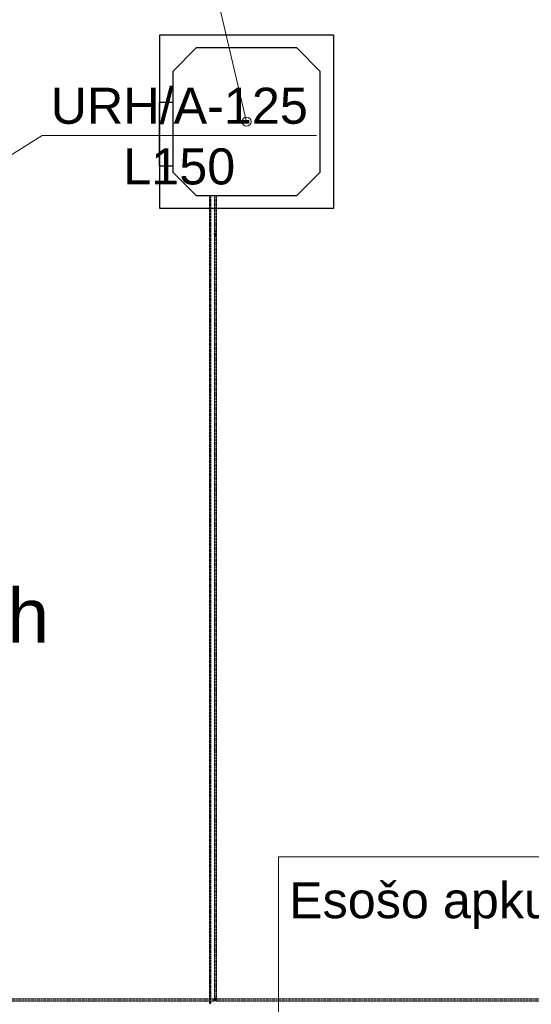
# Model space of a CAD drawing. Header units: millimetres. Extents: x -134161 to 355560, y -27497 to 30328.
# Tile 20 of 95: x -113839 to -110998, y 8181 to 13648. Entities that reach past the tile are written whole.
import ezdxf

# ---------------------------------------------------------------- set-up
doc = ezdxf.new("R2010")
doc.units = ezdxf.units.MM
doc.linetypes.add('HIDDEN', pattern=[9.525, 6.35, -3.175])
doc.linetypes.add('UnderCeiling', pattern=[6.7, 4.2, -1, 0.5, -1])
doc.layers.add('AVK-A_uzdevums', color=1, linetype='CONTINUOUS', lineweight=30)
doc.layers.add('AVK-V_uzdevums', color=5, linetype='CONTINUOUS', lineweight=30)
for name, color, linetype in [('Dz1-Atpakalgaita', 7, 'CONTINUOUS'), ('Dz1-Fenkoils', 7, 'CONTINUOUS'), ('Dz1-Radiators', 7, 'CONTINUOUS'), ('Dz1-Teksts-', 7, 'CONTINUOUS'), ('Dz1-Turpgaita', 7, 'CONTINUOUS'), ('Vent-PN3-N-Teksts-', 7, 'CONTINUOUS')]:
    doc.layers.add(name, color=color, linetype=linetype)
doc.styles.add('Arial', font='arial.ttf', dxfattribs={"height": 187.5})
doc.styles.add('PBL', font='arial.ttf')

# ---------------------------------------------------------------- blocks, each defined once
blk = doc.blocks.new('*U145')
at = {"layer": 'Vent-PN3-N-Teksts-', "color": 7, "linetype": 'Continuous', "lineweight": 15}
for p, q in [((17583.9, 12471, 2300), (18432.9, 13004.9, 2300)), ((18432.9, 13004.9, 2300), (19956, 13004.9, 2300))]:
    blk.add_line(p, q, dxfattribs=at)
at = {"layer": 'Vent-PN3-N-Teksts-', "color": 7, "linetype": 'Continuous', "lineweight": 25, "style": 'Arial'}
for s, p in [('URH/A-125', (18480.2, 13069.9, 2300)), ('L150', (18883.7, 12733.1, 2300))]:
    blk.add_text(s, height=200, dxfattribs=at).set_placement(p)
blk = doc.blocks.new('*U806')
at = {"layer": 'Dz1-Atpakalgaita', "color": 6, "linetype": 'UnderCeiling', "lineweight": 25}
for p, q in [((16415, 8211.3, 2800), (19387.7, 8211.3, 2800)), ((16415, 8201.3, 2800), (19387.7, 8201.3, 2800))]:
    blk.add_line(p, q, dxfattribs=at)
blk = doc.blocks.new('*U809')
at = {"layer": 'Dz1-Atpakalgaita', "color": 6, "linetype": 'UnderCeiling', "lineweight": 25}
for p, q in [((19389.7, 8211.3, 2800), (19387.7, 8211.3, 2800)), ((19401.7, 8201.3, 2800), (19387.7, 8201.3, 2800)), ((19389.7, 8211.3, 2800), (19390, 8210.9, 2801.9)), ((19390, 8210.9, 2801.9), (19391.1, 8209.8, 2803.5)), ((19391.1, 8209.8, 2803.5), (19392.8, 8208.2, 2804.6)), ((19392.8, 8208.2, 2804.6), (19394.7, 8206.3, 2805)), ((19394.7, 8206.3, 2805), (19396.6, 8208.2, 2804.6)), ((19396.6, 8208.2, 2804.6), (19398.2, 8209.8, 2803.5)), ((19398.2, 8209.8, 2803.5), (19399.3, 8210.9, 2801.9)), ((19399.3, 8210.9, 2801.9), (19399.7, 8211.3, 2800))]:
    blk.add_line(p, q, dxfattribs=at)
at = {"layer": 'Dz1-Atpakalgaita', "color": 6, "linetype": 'UnderCeiling', "lineweight": 25, "extrusion": (-1, 0, 0)}
for centre in [(19387.7, 8206.3, 2800), (19401.7, 8206.3, 2800)]:
    blk.add_ellipse(centre, major_axis=(0, -5), ratio=1, start_param=0, end_param=3.141593, dxfattribs=at)
at = {"layer": 'Dz1-Atpakalgaita', "color": 6, "linetype": 'UnderCeiling', "lineweight": 25}
blk.add_ellipse((19388.2, 8212.8, 2800), major_axis=(0, -1.5), ratio=1, start_param=0, end_param=1.570796, dxfattribs=at)
at = {"layer": 'Dz1-Atpakalgaita', "color": 6, "linetype": 'UnderCeiling', "lineweight": 25, "extrusion": (0, 1, 0)}
blk.add_ellipse((19394.7, 8212.8, 2800), major_axis=(-5, 0), ratio=1, start_param=0, end_param=3.141593, dxfattribs=at)
at = {"layer": 'Dz1-Atpakalgaita', "color": 6, "linetype": 'UnderCeiling', "lineweight": 25, "extrusion": (0, 0, -1)}
blk.add_ellipse((19401.2, 8212.8, 2800), major_axis=(0, -1.5), ratio=1, start_param=0, end_param=1.570796, dxfattribs=at)
blk = doc.blocks.new('*U810')
at = {"layer": 'Dz1-Atpakalgaita', "color": 6, "linetype": 'UnderCeiling', "lineweight": 25}
for p, q in [((19401.7, 8211.3, 2800), (23841.5, 8211.3, 2800)), ((19401.7, 8201.3, 2800), (23841.5, 8201.3, 2800))]:
    blk.add_line(p, q, dxfattribs=at)
blk = doc.blocks.new('*U943')
at = {"layer": 'Dz1-Atpakalgaita', "color": 6, "linetype": 'UnderCeiling', "lineweight": 25}
for p, q in [((19389.7, 12441.8, 2800), (19389.7, 8212.8, 2800)), ((19399.7, 12441.8, 2800), (19399.7, 8212.8, 2800))]:
    blk.add_line(p, q, dxfattribs=at)
blk = doc.blocks.new('*U944')
at = {"layer": 'Dz1-Turpgaita', "color": 4, "linetype": 'UnderCeiling', "lineweight": 25}
for p, q in [((19362.7, 12423.8, 2800), (19362.7, 8181.3, 2800)), ((19368.7, 12423.8, 2800), (19368.7, 8181.3, 2800))]:
    blk.add_line(p, q, dxfattribs=at)
blk = doc.blocks.new('*U945')
at = {"layer": 'Dz1-Teksts-', "color": 7, "linetype": 'Continuous', "lineweight": 0}
for p, q in [((19374.8, 13901.2, 2500), (17480.7, 13901.2, 2500)), ((19568.2, 13081.2, 2500), (19374.8, 13901.2, 2500))]:
    blk.add_line(p, q, dxfattribs=at)
at = {"layer": 'Dz1-Teksts-', "color": 7, "linetype": 'Continuous', "lineweight": 0, "extrusion": (0, 0, -1)}
blk.add_circle((-19568.2, 13081.2, -2500), 25, dxfattribs=at)
at = {"layer": 'Dz1-Teksts-', "color": 7, "linetype": 'Continuous', "lineweight": 0, "style": 'Arial'}
blk.add_text('Qdz=10000 W', height=200, dxfattribs=at).set_placement((17530.8, 13970.1, 2500))
blk = doc.blocks.new('*U946')
at = {"layer": 'Dz1-Turpgaita', "color": 4, "linetype": 'UnderCeiling', "lineweight": 25, "extrusion": (0, 0.707107, -0.707107)}
blk.add_ellipse((19365.7, 12430.1, 2797.4), major_axis=(-3, 0), ratio=1, start_param=0, end_param=3.141593, dxfattribs=at)
at = {"layer": 'Dz1-Turpgaita', "color": 7, "linetype": 'HIDDEN', "lineweight": -3, "extrusion": (0, 0.707107, -0.707107)}
blk.add_ellipse((19365.7, 12430.1, 2797.4), major_axis=(3, 0), ratio=1, start_param=0, end_param=3.141593, dxfattribs=at)
at = {"layer": 'Dz1-Turpgaita', "color": 4, "linetype": 'UnderCeiling', "lineweight": 25, "extrusion": (1, 0, 0)}
for centre in [(19362.7, 12423.8, 2791), (19368.7, 12423.8, 2791)]:
    blk.add_ellipse(centre, major_axis=(0, 6.36, 6.36), ratio=1, start_param=0, end_param=0.785398, dxfattribs=at)
at = {"layer": 'Dz1-Turpgaita', "color": 4, "linetype": 'UnderCeiling', "lineweight": 25, "extrusion": (0, -1, 0)}
blk.add_ellipse((19365.7, 12423.8, 2800), major_axis=(3, 0), ratio=1, start_param=0, end_param=3.141593, dxfattribs=at)
blk = doc.blocks.new('*U947')
at = {"layer": 'Dz1-Turpgaita', "color": 4, "linetype": 'UnderCeiling', "lineweight": 25}
for p, q in [((19362.7, 12472.8, 2754.6), (19362.7, 12430.1, 2797.4)), ((19368.7, 12472.8, 2754.6), (19368.7, 12430.1, 2797.4))]:
    blk.add_line(p, q, dxfattribs=at)
blk = doc.blocks.new('*U948')
at = {"layer": 'Dz1-Atpakalgaita', "color": 6, "linetype": 'UnderCeiling', "lineweight": 25, "extrusion": (0, 0, -1)}
blk.add_ellipse((19394.7, 12456.8, 2785), major_axis=(-5, 0), ratio=1, start_param=0, end_param=3.141593, dxfattribs=at)
at = {"layer": 'Dz1-Atpakalgaita', "color": 7, "linetype": 'HIDDEN', "lineweight": -3, "extrusion": (0, 0, -1)}
blk.add_ellipse((19394.7, 12456.8, 2785), major_axis=(5, 0), ratio=1, start_param=0, end_param=3.141593, dxfattribs=at)
at = {"layer": 'Dz1-Atpakalgaita', "color": 6, "linetype": 'UnderCeiling', "lineweight": 25, "extrusion": (1, 0, 0)}
for centre in [(19389.7, 12441.8, 2785), (19399.7, 12441.8, 2785)]:
    blk.add_ellipse(centre, major_axis=(0, 15), ratio=1, start_param=0, end_param=1.570796, dxfattribs=at)
at = {"layer": 'Dz1-Atpakalgaita', "color": 6, "linetype": 'UnderCeiling', "lineweight": 25, "extrusion": (0, -1, 0)}
blk.add_ellipse((19394.7, 12441.8, 2800), major_axis=(5, 0), ratio=1, start_param=0, end_param=3.141593, dxfattribs=at)
blk = doc.blocks.new('*U949')
at = {"layer": 'Dz1-Atpakalgaita', "color": 7, "linetype": 'Continuous', "lineweight": -3}
blk.add_line((19394.7, 12456.8, 2744.5), (19394.7, 12456.8, 2743.5), dxfattribs=at)
blk = doc.blocks.new('*U950')
at = {"layer": 'Dz1-Turpgaita', "color": 4, "linetype": 'UnderCeiling', "lineweight": 25, "extrusion": (0, 1, 0)}
blk.add_ellipse((19365.7, 12479.2, 2752), major_axis=(-3, 0), ratio=1, start_param=0, end_param=3.141593, dxfattribs=at)
at = {"layer": 'Dz1-Turpgaita', "color": 4, "linetype": 'UnderCeiling', "lineweight": 25, "extrusion": (-1, 0, 0)}
for centre in [(19362.7, 12479.2, 2761), (19368.7, 12479.2, 2761)]:
    blk.add_ellipse(centre, major_axis=(0, 0, -9), ratio=1, start_param=0, end_param=0.785398, dxfattribs=at)
at = {"layer": 'Dz1-Turpgaita', "color": 4, "linetype": 'UnderCeiling', "lineweight": 25, "extrusion": (0, -0.707107, 0.707107)}
blk.add_ellipse((19365.7, 12472.8, 2754.6), major_axis=(3, 0), ratio=1, start_param=0, end_param=3.141593, dxfattribs=at)
at = {"layer": 'Dz1-Turpgaita', "color": 7, "linetype": 'HIDDEN', "lineweight": -3, "extrusion": (0, -0.707107, 0.707107)}
blk.add_ellipse((19365.7, 12472.8, 2754.6), major_axis=(-3, 0), ratio=1, start_param=0, end_param=3.141593, dxfattribs=at)
blk = doc.blocks.new('*U951')
at = {"layer": 'Dz1-Turpgaita', "color": 4, "linetype": 'UnderCeiling', "lineweight": 25}
for p, q in [((19362.7, 12671.7, 2752), (19362.7, 12479.2, 2752)), ((19368.7, 12671.7, 2752), (19368.7, 12479.2, 2752))]:
    blk.add_line(p, q, dxfattribs=at)
blk = doc.blocks.new('*U952')
at = {"layer": 'Dz1-Atpakalgaita', "color": 6, "linetype": 'UnderCeiling', "lineweight": 25, "extrusion": (0, 1, 0)}
blk.add_ellipse((19394.7, 12471.8, 2689), major_axis=(-5, 0), ratio=1, start_param=0, end_param=3.141593, dxfattribs=at)
at = {"layer": 'Dz1-Atpakalgaita', "color": 6, "linetype": 'UnderCeiling', "lineweight": 25, "extrusion": (-1, 0, 0)}
for centre in [(19389.7, 12471.8, 2704), (19399.7, 12471.8, 2704)]:
    blk.add_ellipse(centre, major_axis=(0, 0, -15), ratio=1, start_param=0, end_param=1.570796, dxfattribs=at)
blk = doc.blocks.new('*U953')
at = {"layer": 'Dz1-Atpakalgaita', "color": 6, "linetype": 'UnderCeiling', "lineweight": 25}
for p, q in [((19389.7, 12671.7, 2689), (19389.7, 12471.8, 2689)), ((19399.7, 12671.7, 2689), (19399.7, 12471.8, 2689))]:
    blk.add_line(p, q, dxfattribs=at)
blk = doc.blocks.new('*U954')
at = {"layer": 'Dz1-Radiators', "color": 7, "linetype": 'Continuous', "lineweight": -3}
blk.add_line((19365.7, 12671.7, 2752), (19365.7, 12671.7, 2751), dxfattribs=at)
blk = doc.blocks.new('*U955')
at = {"layer": 'Dz1-Fenkoils', "color": 7, "linetype": 'HIDDEN', "lineweight": -3}
for p, q in [((19085.7, 13563.7, 2441), (19085.7, 13563.7, 2500)), ((20050.7, 13563.7, 2441), (20050.7, 13563.7, 2500)), ((19288.8, 13490.7, 2829), (19288.8, 13490.7, 2500)), ((19847.6, 13490.7, 2829), (19847.6, 13490.7, 2500)), ((19158.7, 13360.6, 2829), (19158.7, 13360.6, 2500)), ((19977.7, 13360.6, 2829), (19977.7, 13360.6, 2500)), ((19083.7, 13190.7, 2595), (19083.7, 13190.7, 2815)), ((19085.7, 12836.7, 2500), (19085.7, 13190.7, 2500)), ((19083.7, 12836.7, 2815), (19083.7, 12836.7, 2595)), ((19158.7, 12801.8, 2829), (19158.7, 12801.8, 2500)), ((19977.7, 12801.8, 2829), (19977.7, 12801.8, 2500)), ((19288.8, 12671.7, 2829), (19288.8, 12671.7, 2500)), ((19847.6, 12671.7, 2829), (19847.6, 12671.7, 2500)), ((19085.7, 12598.7, 2441), (19085.7, 12598.7, 2500)), ((20050.7, 12598.7, 2441), (20050.7, 12598.7, 2500))]:
    blk.add_line(p, q, dxfattribs=at)
at = {"layer": 'Dz1-Fenkoils', "color": 7, "linetype": 'Continuous', "lineweight": -3}
for p, q in [((19085.7, 13563.7, 2500), (20050.7, 13563.7, 2500)), ((19085.7, 13190.7, 2500), (19085.7, 13563.7, 2500)), ((20050.7, 13563.7, 2500), (20050.7, 12598.7, 2500)), ((19288.8, 13490.7, 2829), (19158.7, 13360.6, 2829)), ((19847.6, 13490.7, 2829), (19288.8, 13490.7, 2829)), ((19977.7, 13360.6, 2829), (19847.6, 13490.7, 2829)), ((19158.7, 13360.6, 2829), (19158.7, 12801.8, 2829)), ((19977.7, 12801.8, 2829), (19977.7, 13360.6, 2829)), ((19083.7, 13190.7, 2815), (19083.7, 12836.7, 2815)), ((19083.7, 13190.7, 2815), (19158.7, 13190.7, 2815)), ((19083.7, 12836.7, 2815), (19158.7, 12836.7, 2815)), ((19085.7, 12598.7, 2500), (19085.7, 12836.7, 2500)), ((19158.7, 12801.8, 2829), (19288.8, 12671.7, 2829)), ((19847.6, 12671.7, 2829), (19977.7, 12801.8, 2829)), ((19288.8, 12671.7, 2829), (19847.6, 12671.7, 2829)), ((20050.7, 12598.7, 2500), (19085.7, 12598.7, 2500))]:
    blk.add_line(p, q, dxfattribs=at)
blk = doc.blocks.new('*U1103')
at = {"layer": 'AVK-A_uzdevums', "color": 7, "linetype": 'Continuous', "lineweight": 18}
for p, q in [((22550.5, 9000.9), (19744.8, 9000.9)), ((19744.8, 9000.9), (19744.8, 6884.6)), ((22550.5, 6884.6), (22550.5, 9000.9)), ((19744.8, 6884.6), (22550.5, 6884.6)), ((22646.3, 4617.3), (22550.5, 6884.6))]:
    blk.add_line(p, q, dxfattribs=at)
at = {"layer": 'AVK-A_uzdevums', "color": 7, "linetype": 'Continuous', "lineweight": 18, "extrusion": (0, 0, -1)}
blk.add_circle((-22646.3, 4617.3), 50, dxfattribs=at)
at = {"layer": 'AVK-A_uzdevums', "color": 7, "linetype": 'Continuous', "lineweight": 25, "style": 'Arial'}
for s, p in [('Esošo apkure atslēgt!', (19804.2, 8659.3)), ('Zem grīdas apsilde', (19959.6, 7812.8)), ('S=2.8m2', (20584.6, 7389.6)), ('Qa=168W', (20514.7, 6966.3))]:
    blk.add_text(s, height=200, dxfattribs=at).set_placement(p)

msp = doc.modelspace()

# ---------------------------------------------------------------- block references
at = {"layer": 'AVK-A_uzdevums'}
msp.add_blockref('*U1103', (-132147.1, 0), dxfattribs=at)
at = {"layer": 'Dz1-Atpakalgaita'}
for name in ['*U953', '*U952', '*U948', '*U943', '*U949', '*U806', '*U809', '*U810']:
    msp.add_blockref(name, (-132147.1, 0), dxfattribs=at)
at = {"layer": 'Dz1-Fenkoils'}
msp.add_blockref('*U955', (-132147.1, 0), dxfattribs=at)
at = {"layer": 'Dz1-Radiators'}
msp.add_blockref('*U954', (-132147.1, 0), dxfattribs=at)
at = {"layer": 'Dz1-Teksts-'}
msp.add_blockref('*U945', (-132147.1, 0), dxfattribs=at)
at = {"layer": 'Dz1-Turpgaita'}
for name in ['*U951', '*U950', '*U947', '*U946', '*U944']:
    msp.add_blockref(name, (-132147.1, 0), dxfattribs=at)
at = {"layer": 'Vent-PN3-N-Teksts-'}
msp.add_blockref('*U145', (-132147.1, 0), dxfattribs=at)

# ---------------------------------------------------------------- texts
at = {"layer": 'AVK-V_uzdevums', "insert": (-116749.6, 10489.9), "char_height": 300, "width": 1929.168, "attachment_point": 1, "style": 'PBL'}
msp.add_mtext('{\\fArial|b0|i0|c186|p34;PN3=+-300m3/h}', dxfattribs=at)

doc.saveas('drawing.dxf')
